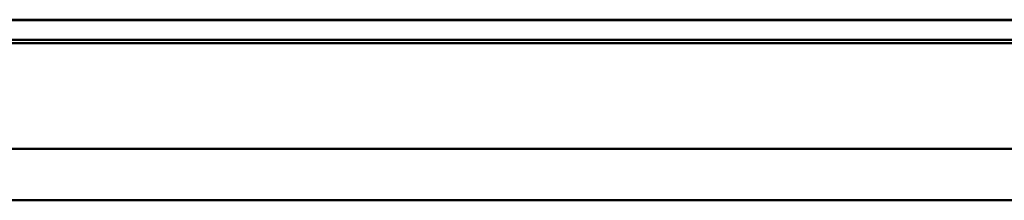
# Model space of a CAD drawing. Header units: inches. Extents: x 2.9 to 75, y -2.3 to 43.7.
# Tile 123 of 155: x 61.417 to 63.715, y 16.27 to 16.691. Entities that reach past the tile are written whole.
import ezdxf

# ---------------------------------------------------------------- set-up
doc = ezdxf.new("R2010")
doc.units = ezdxf.units.IN
doc.header["$MEASUREMENT"] = 0
doc.layers.add('Visible Edges(ROSSANSI)', color=7, linetype='Continuous', lineweight=50)
doc.layers.add('Visible Tangent Edges(ROSSANSI)', color=7, linetype='Continuous', lineweight=50)

msp = doc.modelspace()

# ---------------------------------------------------------------- linework, layer by layer
at = {"layer": 'Visible Edges(ROSSANSI)'}
for p, q in [((53.5759, 16.6912), (66.2731, 16.6912)), ((66.2731, 16.6905), (53.5759, 16.6905)), ((53.6351, 16.6444), (66.2731, 16.6444)), ((66.2731, 16.6364), (53.6351, 16.6364))]:
    msp.add_line(p, q, dxfattribs=at)
at = {"layer": 'Visible Tangent Edges(ROSSANSI)'}
for p, q in [((34.7942, 16.3901), (67.3042, 16.3901)), ((67.3042, 16.2701), (34.7942, 16.2701))]:
    msp.add_line(p, q, dxfattribs=at)

doc.saveas('drawing.dxf')
